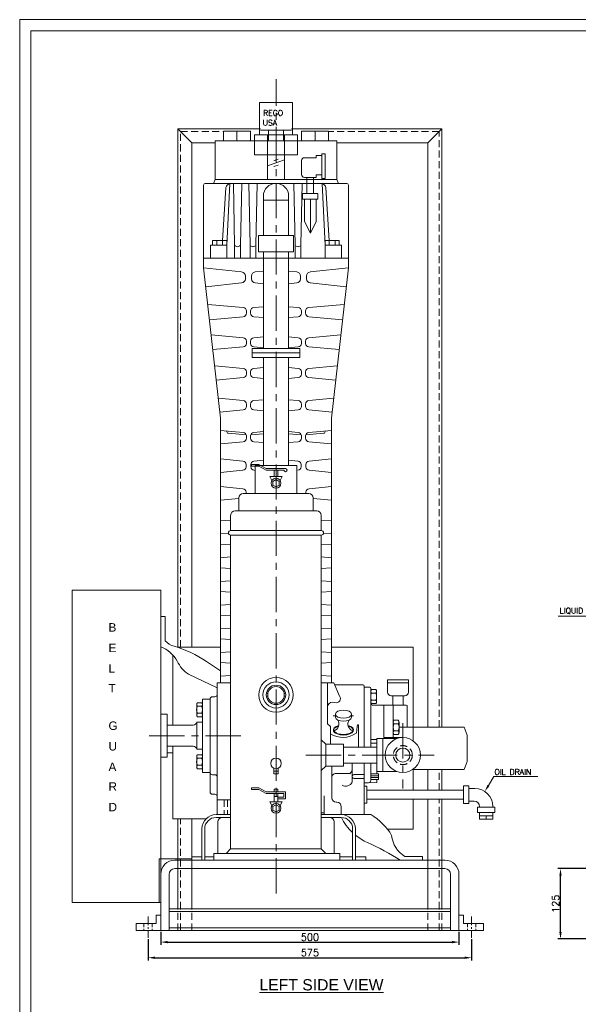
# Model space of a CAD drawing. Extents: x -365 to 4029, y -1522 to 1536.
# Tile 2 of 8: x -365 to 627, y -214 to 1536. Entities that reach past the tile are written whole.
import ezdxf

# ---------------------------------------------------------------- set-up
doc = ezdxf.new("R2010")
doc.units = 0
doc.header["$LTSCALE"] = 50
doc.header["$MEASUREMENT"] = 0
doc.header["$PDMODE"] = 35
doc.linetypes.add('CENTER', pattern=[2, 1.25, -0.25, 0.25, -0.25])
doc.linetypes.add('HIDDEN', pattern=[0.375, 0.25, -0.125])
doc.layers.get('0').update_dxf_attribs({"linetype": 'CONTINUOUS', "lineweight": 20})
doc.layers.get('DEFPOINTS').update_dxf_attribs({"linetype": 'CONTINUOUS', "lineweight": 20})
for name, color, linetype, lineweight in [('CEN', 8, 'CENTER', 18), ('DIM', 1, 'CONTINUOUS', 15), ('DWG', 2, 'CONTINUOUS', 20), ('TEXT', 3, 'CONTINUOUS', 18), ('THICK', 4, 'CONTINUOUS', 20)]:
    doc.layers.add(name, color=color, linetype=linetype, lineweight=lineweight)
doc.layers.add('HIDDEN', color=4, linetype='HIDDEN')
doc.styles.add('ARIAL', font='ARIAL.TTF')
doc.styles.add('ROM', font='romans.shx')
doc.dimstyles.new('DIM', dxfattribs={"dimscale": 5, "dimtxt": 2.5, "dimasz": 2.5, "dimexe": 1, "dimexo": 0.5, "dimgap": 0.5, "dimtad": 1, "dimdec": 0, "dimzin": 0, "dimdsep": 46, "dimtxsty": 'ROM', "dimcen": 1, "dimadec": 0, "dimazin": 0, "dimtfac": 1, "dimtdec": 0, "dimtofl": 0, "dimtmove": 0, "dimatfit": 3, "dimfxl": 0, "dimtolj": 1, "dimtzin": 0, "dimarcsym": 0})

# ---------------------------------------------------------------- blocks, each defined once
blk = doc.blocks.new('*D0')
at = {"layer": 'DEFPOINTS', "color": 0}
for p in [(-114.7, -83.1), (415.3, -83.1), (415.3, -103.7)]:
    blk.add_point(p, dxfattribs=at)
at = {"layer": 'DIM', "color": 0, "lineweight": -2}
for p, q in [((-114.7, -85.6), (-114.7, -108.7)), ((415.3, -85.6), (415.3, -108.7)), ((-102.2, -103.7), (402.8, -103.7))]:
    blk.add_line(p, q, dxfattribs=at)
at = {"layer": 'DIM', "color": 0}
for points in [[(-102.2, -101.6), (-102.2, -105.8), (-114.7, -103.7)], [(402.8, -101.6), (402.8, -105.8), (415.3, -103.7)]]:
    blk.add_solid(points, dxfattribs=at)
at = {"layer": 'DIM', "color": 0, "lineweight": 15, "insert": (150.3, -94.9), "char_height": 12.5, "attachment_point": 5, "style": 'ROM'}
blk.add_mtext('\\A1;500', dxfattribs=at)
blk = doc.blocks.new('*D1')
at = {"layer": 'DEFPOINTS', "color": 0}
for p in [(-137.2, -95.9), (437.8, -95.9), (437.8, -131.4)]:
    blk.add_point(p, dxfattribs=at)
at = {"layer": 'DIM', "color": 0, "lineweight": -2}
for p, q in [((-137.2, -98.4), (-137.2, -136.4)), ((437.8, -98.4), (437.8, -136.4)), ((-124.7, -131.4), (425.3, -131.4))]:
    blk.add_line(p, q, dxfattribs=at)
at = {"layer": 'DIM', "color": 0}
for points in [[(-124.7, -129.3), (-124.7, -133.5), (-137.2, -131.4)], [(425.3, -129.3), (425.3, -133.5), (437.8, -131.4)]]:
    blk.add_solid(points, dxfattribs=at)
at = {"layer": 'DIM', "color": 0, "lineweight": 15, "insert": (150.3, -122.7), "char_height": 12.5, "attachment_point": 5, "style": 'ROM'}
blk.add_mtext('\\A1;575', dxfattribs=at)
blk = doc.blocks.new('*D6')
at = {"layer": 'DEFPOINTS', "color": 0}
for p in [(595.7, 26.9), (644.6, 26.9), (644.6, -98.1)]:
    blk.add_point(p, dxfattribs=at)
at = {"layer": 'DIM', "color": 0, "lineweight": -2}
for p, q in [((642.1, 26.9), (590.7, 26.9)), ((595.7, -85.6), (595.7, 14.4)), ((642.1, -98.1), (590.7, -98.1))]:
    blk.add_line(p, q, dxfattribs=at)
at = {"layer": 'DIM', "color": 0}
for points in [[(593.6, 14.4), (597.8, 14.4), (595.7, 26.9)], [(593.6, -85.6), (597.8, -85.6), (595.7, -98.1)]]:
    blk.add_solid(points, dxfattribs=at)
at = {"layer": 'DIM', "color": 0, "lineweight": 15, "insert": (586.9, -35.6), "char_height": 12.5, "attachment_point": 5, "rotation": 90, "style": 'ROM'}
blk.add_mtext('\\A1;125', dxfattribs=at)

msp = doc.modelspace()

# ---------------------------------------------------------------- linework, layer by layer
at = {"lineweight": 15}
msp.add_lwpolyline([(4029.4, 1535.8), (-365.4, 1535.8), (-365.4, -1522.1), (4029.4, -1522.1)], close=True, dxfattribs=at)
at = {"layer": 'CEN', "lineweight": 15}
for p, q in [((90.1, -17.2), (90.1, 1430.2)), ((315.5, 285.3), (315.5, 169.6)), ((27.4, 263.1), (-142.1, 263.1)), ((143.2, 228.7), (371.1, 228.7))]:
    msp.add_line(p, q, dxfattribs=at)
at = {"layer": 'CEN', "lineweight": 15, "ltscale": 0.25}
for p, q in [((-137.2, -58.2), (-137.2, -95.9)), ((437.8, -58.2), (437.8, -95.9))]:
    msp.add_line(p, q, dxfattribs=at)
at = {"layer": 'DIM', "lineweight": 15}
for p, q in [((789.7, 475.8), (591.8, 475.8)), ((467.7, 174.8), (477.5, 190.6)), ((477.5, 190.6), (555.4, 190.6))]:
    msp.add_line(p, q, dxfattribs=at)
msp.add_lwpolyline([(4009.5, -1502.3), (-345.6, -1502.3), (-345.6, 1515.9), (4009.5, 1515.9)], close=True, dxfattribs=at)
msp.add_solid([(469.5, 173.7), (466, 175.8), (461.2, 164.1)], dxfattribs=at)
at = {"layer": 'DWG', "lineweight": 15}
for p, q in [((60.9, 1331.4), (60.9, 1388.7)), ((60.9, 1388.7), (119.2, 1388.7)), ((119.2, 1331.4), (119.2, 1388.7)), ((-59.5, 1316.9), (-84.5, 1341.9)), ((-84.5, 420.5), (-84.5, 1341.9)), ((62.3, 1341.9), (-84.5, 1341.9)), ((-3.2, 1337.6), (44.5, 1337.6)), ((-3.2, 1320.6), (-3.2, 1337.6)), ((20.7, 1337.6), (20.7, 1320.6)), ((44.5, 1320.6), (44.5, 1337.6)), ((51.9, 1331.4), (128.3, 1331.4)), ((51.9, 1295.3), (51.9, 1331.4)), ((62.3, 1339.2), (117.8, 1339.2)), ((75.1, 1295.3), (75.1, 1331.4)), ((76.5, 1339.2), (76.5, 1320.6)), ((103.6, 1339.2), (103.6, 1320.6)), ((105.1, 1295.3), (105.1, 1331.4)), ((385.1, 1341.9), (117.8, 1341.9)), ((128.3, 1295.3), (128.3, 1331.4)), ((183.3, 1337.6), (135.6, 1337.6)), ((135.6, 1320.6), (135.6, 1337.6)), ((159.5, 1337.6), (159.5, 1320.6)), ((183.3, 1320.6), (183.3, 1337.6)), ((360.1, 1316.9), (385.1, 1341.9)), ((385.1, 278.1), (385.1, 1341.9)), ((-59.5, 420.5), (-59.5, 1316.9)), ((-17.9, 1316.9), (-59.5, 1316.9)), ((-17.9, 1320.6), (-17.9, 1251.9)), ((-17.9, 1320.6), (198, 1320.6)), ((198, 1320.6), (198, 1251.9)), ((360.1, 1316.9), (198, 1316.9)), ((360.1, 278.1), (360.1, 1316.9)), ((51.9, 1295.3), (128.3, 1295.3)), ((75.1, 1251.9), (75.1, 1295.3)), ((105.1, 1251.9), (105.1, 1295.3)), ((171.4, 1297.5), (177.4, 1297.5)), ((171.4, 1297.5), (171.4, 1253.3)), ((177.4, 1297.5), (177.4, 1253.3)), ((135.5, 1260.5), (135.5, 1285.5)), ((140.5, 1290.5), (161.3, 1290.5)), ((161.3, 1290.5), (161.3, 1294.3)), ((171.4, 1294.3), (161.3, 1294.3)), ((-35.5, 1244.9), (215.7, 1244.9)), ((-20.9, 1244.9), (-17.9, 1251.9)), ((-17.9, 1251.9), (198, 1251.9)), ((2.5, 1135.1), (7.9, 1244.9)), ((14.4, 1244.9), (16.6, 1135.1)), ((29.3, 1244.9), (27, 1135.1)), ((41.8, 1244.9), (44, 1135.1)), ((56.7, 1244.9), (54.4, 1135.1)), ((90.1, 1244.9), (90.1, 1214.9)), ((121.7, 1244.9), (124, 1135.1)), ((136.7, 1244.9), (134.4, 1135.1)), ((140.5, 1255.5), (161.3, 1255.5)), ((145.1, 1255.5), (145.1, 1226.8)), ((156.7, 1255.5), (156.7, 1226.8)), ((161.3, 1259.9), (161.3, 1255.5)), ((171.4, 1259.9), (161.3, 1259.9)), ((171.4, 1253.3), (177.4, 1253.3)), ((177.7, 1135.1), (172.3, 1244.9)), ((201, 1244.9), (198, 1251.9)), ((-38.5, 1241.9), (-38.5, 1094.6)), ((-4.7, 1143.4), (1.2, 1237.2)), ((137.4, 1226.8), (164.3, 1226.8)), ((137.4, 1226.8), (137.4, 1216.5)), ((164.3, 1226.8), (164.3, 1216.5)), ((184.8, 1143.4), (178.9, 1237.2)), ((218.7, 1241.9), (218.7, 1094.6)), ((67.6, 1222.4), (67.6, 1152.1)), ((112.6, 1214.9), (67.6, 1214.9)), ((112.6, 1222.4), (112.6, 1152.1)), ((137.4, 1216.5), (164.3, 1216.5)), ((140.5, 1216.5), (140.5, 1177.1)), ((151.7, 1156.4), (151.7, 1216.5)), ((161.6, 1216.5), (161.6, 1177.1)), ((140.5, 1177.1), (151.7, 1156.4)), ((161.6, 1177.1), (151.7, 1156.4)), ((2.5, 1143.4), (-22.5, 1143.4)), ((-22.5, 1135.1), (-22.5, 1143.4)), ((-15.3, 1135.1), (-15.3, 1143.4)), ((-4.7, 1135.1), (-4.7, 1143.4)), ((2.5, 1135.1), (2.5, 1143.4)), ((59, 1123.3), (59, 1152.1)), ((59, 1152.1), (121.2, 1152.1)), ((121.2, 1123.3), (121.2, 1152.1)), ((177.7, 1135.1), (177.7, 1143.4)), ((177.7, 1143.4), (202.6, 1143.4)), ((184.8, 1135.1), (184.8, 1143.4)), ((195.5, 1135.1), (195.5, 1143.4)), ((202.6, 1135.1), (202.6, 1143.4)), ((2.5, 1135.1), (-26.5, 1135.1)), ((-26.5, 1135.1), (-26.5, 1111.8)), ((2.5, 1135.1), (2.5, 1111.8)), ((16.6, 1135.1), (16.6, 1111.8)), ((27, 1135.1), (27, 1111.8)), ((44, 1135.1), (44, 1111.8)), ((54.4, 1135.1), (54.4, 1111.8)), ((59, 1123.3), (121.2, 1123.3)), ((67.6, 1123.3), (67.6, 951.4)), ((112.6, 1123.3), (112.6, 951.4)), ((124, 1135.1), (124, 1111.8)), ((134.4, 1135.1), (134.4, 1111.8)), ((177.7, 1135.1), (177.7, 1111.8)), ((177.7, 1135.1), (206.7, 1135.1)), ((206.7, 1135.1), (206.7, 1111.8)), ((-38.5, 1111.8), (190.2, 1111.8)), ((218.7, 1111.8), (-10.1, 1111.8)), ((-38.5, 1094.6), (29, 1087.4)), ((-8.4, 827.7), (-38.5, 1094.6)), ((67.6, 1088.9), (53.3, 1087.4)), ((112.6, 1088.9), (126.9, 1087.4)), ((218.7, 1094.6), (151.1, 1087.4)), ((188.5, 827.7), (218.7, 1094.6)), ((-34.7, 1061.1), (29, 1068)), ((35.7, 1080.2), (35.7, 1075.1)), ((46.5, 1080.2), (46.5, 1075.1)), ((67.6, 1066.4), (53.3, 1068)), ((112.6, 1066.4), (126.9, 1068)), ((133.6, 1080.2), (133.6, 1075.1)), ((144.4, 1080.2), (144.4, 1075.1)), ((214.9, 1061.1), (151.1, 1068)), ((-31.2, 1029.7), (31.8, 1024.1)), ((37.4, 1018.1), (37.4, 1013.9)), ((44.9, 1018.1), (44.9, 1013.9)), ((67.6, 1025.6), (50.5, 1024.1)), ((112.6, 1025.6), (129.6, 1024.1)), ((135.2, 1018.1), (135.2, 1013.9)), ((142.8, 1018.1), (142.8, 1013.9)), ((211.3, 1029.7), (148.4, 1024.1)), ((-28.1, 1002.5), (31.8, 1007.9)), ((67.6, 1006.4), (50.5, 1007.9)), ((112.6, 1006.4), (129.6, 1007.9)), ((208.3, 1002.5), (148.4, 1007.9)), ((-25.1, 975.7), (31.8, 970.6)), ((37.4, 964.6), (37.4, 960.3)), ((44.9, 964.6), (44.9, 960.3)), ((67.6, 972.1), (50.5, 970.6)), ((112.6, 972.1), (129.6, 970.6)), ((135.2, 964.6), (135.2, 960.3)), ((142.8, 964.6), (142.8, 960.3)), ((205.2, 975.7), (148.4, 970.6)), ((-22.1, 949.4), (31.8, 954.3)), ((132.4, 951.4), (47.7, 951.4)), ((47.7, 951.4), (47.7, 935.4)), ((67.6, 952.8), (50.5, 954.3)), ((112.6, 952.8), (129.6, 954.3)), ((132.4, 951.4), (132.4, 935.4)), ((202.3, 949.4), (148.4, 954.3)), ((132.4, 943.4), (47.7, 943.4)), ((132.4, 935.4), (47.7, 935.4)), ((67.6, 935.4), (67.6, 743.5)), ((112.6, 935.4), (112.6, 743.5)), ((-18.9, 920.8), (31.8, 916.1)), ((37.4, 910.1), (37.4, 905.8)), ((44.9, 910.1), (44.9, 905.8)), ((67.6, 917.6), (50.5, 916.1)), ((112.6, 917.6), (129.6, 916.1)), ((135.2, 910.1), (135.2, 905.8)), ((142.8, 910.1), (142.8, 905.8)), ((199, 920.8), (148.4, 916.1)), ((-16, 895.3), (31.8, 899.8)), ((67.6, 898.2), (50.5, 899.8)), ((112.6, 898.2), (129.6, 899.8)), ((196.1, 895.3), (148.4, 899.8)), ((-12.3, 863), (31.8, 858.7)), ((67.6, 860.4), (50.5, 858.7)), ((112.6, 860.4), (129.6, 858.7)), ((192.5, 863), (148.4, 858.7)), ((-9.6, 838.4), (31.8, 842.5)), ((37.4, 852.7), (37.4, 848.5)), ((44.9, 852.7), (44.9, 848.5)), ((67.6, 840.8), (50.5, 842.5)), ((112.6, 840.8), (129.6, 842.5)), ((135.2, 852.7), (135.2, 848.5)), ((142.8, 852.7), (142.8, 848.5)), ((189.7, 838.4), (148.4, 842.5)), ((-8.4, 827.7), (-8.4, 357.3)), ((188.5, 827.7), (188.5, 357.3)), ((-8.4, 805.9), (31.8, 801.9)), ((188.5, 805.9), (148.4, 801.9)), ((5, 800.6), (37, 797.9)), ((37.4, 795.9), (37.4, 791.7)), ((44.9, 795.9), (44.9, 791.7)), ((67.6, 799.8), (45.2, 797.9)), ((67.6, 803.6), (50.5, 801.9)), ((112.6, 803.6), (129.6, 801.9)), ((112.6, 799.8), (134.9, 797.9)), ((135.2, 795.9), (135.2, 791.7)), ((142.8, 795.9), (142.8, 791.7)), ((175.2, 800.6), (143.1, 797.9)), ((-8.4, 781.7), (31.8, 785.7)), ((67.6, 784), (50.5, 785.7)), ((112.6, 784), (129.6, 785.7)), ((188.5, 781.7), (148.4, 785.7)), ((-8.4, 755.1), (31.4, 751.1)), ((67.6, 752.8), (50.9, 751.1)), ((112.6, 752.8), (129.2, 751.1)), ((188.5, 755.1), (148.8, 751.1)), ((37, 745.1), (37, 740.9)), ((45.3, 745.1), (45.3, 740.9)), ((53.2, 743.5), (127, 743.5)), ((53.2, 693.8), (53.2, 743.5)), ((127, 693.8), (127, 743.5)), ((134.8, 745.1), (134.8, 740.9)), ((143.2, 745.1), (143.2, 740.9)), ((-8.4, 730.9), (31.4, 734.9)), ((53.2, 734.6), (50.9, 734.9)), ((188.5, 730.9), (148.8, 734.9)), ((-8.4, 706.1), (31.4, 702.1)), ((188.5, 706.1), (148.8, 702.1)), ((-8.4, 681.9), (23.8, 684.5)), ((23.8, 662.8), (23.8, 685.8)), ((148.4, 693.8), (31.8, 693.8)), ((37, 696.2), (37, 693.8)), ((143.2, 696.2), (143.2, 693.8)), ((156.4, 662.8), (156.4, 685.8)), ((188.5, 681.9), (156.4, 684.5)), ((9.5, 654.8), (9.5, 627.6)), ((162.6, 662.8), (17.5, 662.8)), ((170.6, 654.8), (170.6, 627.6)), ((-8.4, 646), (9.5, 644.8)), ((188.5, 646), (170.6, 644.8)), ((-8.4, 621.8), (5.6, 622.8)), ((170.6, 627.6), (9.5, 627.6)), ((9.5, 619.6), (9.5, 61.9)), ((170.6, 619.6), (9.5, 619.6)), ((170.6, 619.6), (170.6, 61.9)), ((188.5, 621.8), (174.5, 622.8)), ((-8.4, 603.8), (9.5, 602.6)), ((188.5, 603.8), (170.6, 602.6)), ((-8.4, 579.6), (9.5, 580.9)), ((188.5, 579.6), (170.6, 580.9)), ((-8.4, 561.7), (9.5, 560.4)), ((188.5, 561.7), (170.6, 560.4)), ((-8.4, 537.5), (9.5, 538.7)), ((188.5, 537.5), (170.6, 538.7)), ((-8.4, 519.5), (9.5, 518.3)), ((188.5, 519.5), (170.6, 518.3)), ((-8.4, 495.3), (9.5, 496.5)), ((188.5, 495.3), (170.6, 496.5)), ((-8.4, 477.3), (9.5, 476.1)), ((188.5, 477.3), (170.6, 476.1)), ((-8.4, 453.1), (9.5, 454.4)), ((188.5, 453.1), (170.6, 454.4)), ((-8.4, 420.5), (-85.4, 420.5)), ((-8.4, 435.2), (9.5, 433.9)), ((188.5, 435.2), (170.6, 433.9)), ((188.5, 420.5), (333.7, 420.5)), ((333.7, 420.5), (333.7, 254)), ((-93.5, 406.7), (-93.5, 281.8)), ((-8.4, 411), (9.5, 412.2)), ((188.5, 411), (170.6, 412.2)), ((-8.4, 393), (9.5, 391.8)), ((188.5, 393), (170.6, 391.8)), ((-8.4, 368.8), (9.5, 370)), ((188.5, 368.8), (170.6, 370)), ((9.5, 357.3), (-14.5, 357.3)), ((-14.5, 357.3), (-14.5, 122.9)), ((194.3, 353.4), (244.8, 353.4)), ((288.2, 340.8), (288.2, 362.4)), ((288.2, 362.4), (325.6, 362.4)), ((288.2, 356.9), (325.6, 356.9)), ((325.6, 340.8), (325.6, 362.4)), ((258.6, 342), (258.6, 323.3)), ((259.9, 345.2), (267.5, 345.2)), ((267.5, 338.9), (259.9, 338.9)), ((268.9, 342), (268.9, 323.3)), ((294.8, 334.2), (319, 334.2)), ((297.7, 317.7), (297.7, 334.2)), ((316.1, 317.7), (316.1, 334.2)), ((-50.8, 318.7), (-50.8, 300)), ((-49.5, 321.8), (-41.9, 321.8)), ((-41.9, 315.6), (-49.5, 315.6)), ((-27, 328.4), (-40.6, 328.4)), ((-40.6, 328.4), (-40.6, 197.8)), ((-40.6, 318.7), (-40.6, 300)), ((-27, 328.4), (-27, 163.2)), ((-23, 332.4), (-18.5, 332.4)), ((267.5, 326.4), (259.9, 326.4)), ((259.9, 320.2), (267.5, 320.2)), ((281.7, 317.7), (281.7, 259.9)), ((298.4, 259.9), (298.4, 317.7)), ((323.5, 315.7), (323.5, 278.1)), ((-103.2, 301.4), (-114.7, 301.4)), ((-103.2, 301.4), (-103.2, 224.9)), ((-41.9, 303.1), (-49.5, 303.1)), ((195.8, 298.7), (191.9, 298.7)), ((195.8, 301.4), (195.8, 296)), ((224.2, 301.4), (224.2, 296)), ((224.2, 298.7), (228, 298.7)), ((-56.9, 281.8), (-103.2, 281.8)), ((-50.6, 287.3), (-50.6, 239)), ((-40.6, 287.3), (-50.6, 287.3)), ((-49.5, 296.9), (-41.9, 296.9)), ((298.4, 287.4), (298.4, 268.7)), ((299.8, 290.6), (307.4, 290.6)), ((307.4, 284.3), (299.8, 284.3)), ((308.7, 287.4), (308.7, 268.7)), ((307.4, 271.8), (299.8, 271.8)), ((299.8, 265.6), (307.4, 265.6)), ((308.7, 278.1), (424.3, 278.1)), ((424.3, 278.1), (429.9, 263.9)), ((429.9, 263.9), (429.9, 217.6)), ((178.4, 248.2), (170.6, 256)), ((178.4, 248.2), (210.3, 248.2)), ((178.4, 248.2), (178.4, 209.2)), ((210.3, 248.2), (210.3, 209.2)), ((304.9, 258), (269.4, 258)), ((269.4, 258), (269.4, 199.4)), ((279.8, 258), (279.8, 199.4)), ((281.7, 259.9), (315.2, 259.9)), ((-56.9, 244.4), (-103.2, 244.4)), ((-103.2, 232.9), (-93.5, 232.9)), ((-93.5, 244.4), (-93.5, 115.6)), ((-40.6, 239), (-50.6, 239)), ((-49.5, 229.4), (-41.9, 229.4)), ((210.3, 242.9), (269.4, 242.9)), ((-103.2, 224.9), (-114.7, 224.9)), ((-50.8, 207.5), (-50.8, 226.3)), ((-41.9, 223.1), (-49.5, 223.1)), ((-41.9, 210.7), (-49.5, 210.7)), ((-40.6, 207.5), (-40.6, 226.3)), ((210.3, 214.5), (269.4, 214.5)), ((424.3, 203.4), (429.9, 217.6)), ((-49.5, 204.4), (-41.9, 204.4)), ((-27, 197.8), (-40.6, 197.8)), ((-23, 193.8), (-18.5, 193.8)), ((178.4, 209.2), (170.6, 201.4)), ((178.4, 209.2), (210.3, 209.2)), ((258.6, 195.6), (272.1, 195.6)), ((304.9, 199.4), (269.4, 199.4)), ((269.4, 199.4), (269.4, 195.6)), ((272.1, 195.6), (272.1, 185.5)), ((333.7, 203.4), (333.7, 166.2)), ((333.7, 203.4), (424.3, 203.4)), ((360.1, 166.2), (360.1, 203.4)), ((385.1, 166.2), (385.1, 203.4)), ((269.4, 179.8), (254.6, 179.7)), ((258.6, 192.1), (272.1, 192.1)), ((258.6, 189), (272.1, 189)), ((272.1, 185.5), (258.6, 185.5)), ((269.4, 185.5), (269.4, 179.8)), ((-23, 159.2), (-18.5, 159.2)), ((251.8, 166.2), (423.4, 166.2)), ((423.4, 173.8), (423.4, 142.6)), ((423.4, 173.8), (433, 173.8)), ((433, 173.8), (433, 142.6)), ((433, 169.4), (443.6, 169.4)), ((-14.5, 149.3), (9.5, 149.3)), ((251.8, 150.2), (423.4, 150.2)), ((333.7, 150.2), (333.7, 96.9)), ((360.1, -44.3), (360.1, 150.2)), ((385.1, -44.3), (385.1, 150.2)), ((423.4, 142.6), (433, 142.6)), ((433, 147), (442.3, 147)), ((448.1, 136.4), (448.1, 126.8)), ((479.3, 136.4), (448.1, 136.4)), ((479.3, 126.8), (448.1, 126.8)), ((451.7, 126.8), (451.7, 114.8)), ((451.9, 136.4), (451.9, 137.4)), ((475.5, 136.4), (475.5, 137.5)), ((475.7, 126.8), (475.7, 114.8)), ((479.3, 136.4), (479.3, 126.8)), ((-34.2, 115.6), (-93.5, 115.6)), ((-84.5, -44.3), (-84.5, 115.6)), ((-59.5, -44.3), (-59.5, 115.6)), ((451.7, 120.8), (475.7, 120.8)), ((475.7, 114.8), (451.7, 114.8)), ((463.7, 114.8), (463.7, 120.8)), ((288.2, 96.9), (333.7, 96.9)), ((-20.6, 53.7), (203.8, 53.7)), ((-20.6, 53.7), (-20.6, 41.9)), ((1.3, 53.7), (9.5, 61.9)), ((9.5, 61.9), (170.6, 61.9)), ((178.8, 53.7), (170.6, 61.9)), ((203.8, 53.7), (203.8, 41.9)), ((-89.7, 41.9), (390.3, 41.9)), ((318.9, 48.4), (350.5, 48.4)), ((350.5, 48.4), (350.5, 41.9)), ((-89.7, 26.9), (390.3, 26.9)), ((-114.7, -83.1), (-114.7, 16.9)), ((-99.7, -83.1), (-99.7, 16.9)), ((400.3, -83.1), (400.3, 16.9)), ((415.3, -83.1), (415.3, 16.9)), ((400.3, -44.3), (-99.7, -44.3)), ((400.3, -49.3), (-99.7, -49.3)), ((-123, -70.6), (-123, -55.6)), ((-123, -55.6), (-114.7, -55.6)), ((423.5, -55.6), (415.3, -55.6)), ((423.5, -70.6), (423.5, -55.6)), ((-158.3, -70.6), (-123, -70.6)), ((-158.3, -83.1), (-158.3, -70.6)), ((-158.3, -83.1), (-99.7, -83.1)), ((400.3, -78.1), (-99.7, -78.1)), ((400.3, -83.1), (-99.7, -83.1)), ((458.8, -83.1), (400.3, -83.1)), ((458.8, -70.6), (423.5, -70.6)), ((458.8, -83.1), (458.8, -70.6))]:
    msp.add_line(p, q, dxfattribs=at)
for centre, radius in [((90.1, 335.7), 30.8), ((90.1, 335.7), 23.3), ((315.5, 228.7), 31.2), ((315.5, 228.7), 12.6)]:
    msp.add_circle(centre, radius, dxfattribs=at)
for centre, radius, start, end in [((140.5, 1285.5), 5, 90, 180), ((140.5, 1260.5), 5, 180, 270), ((-35.5, 1241.9), 3, 90, 180), ((11.5, 1235.1), 10.5, 110.3089, 168.278), ((90.1, 1222.4), 22.5, 0, 180), ((168.6, 1235.1), 10.5, 11.722, 69.6911), ((215.7, 1241.9), 3, 0, 90), ((21.8, 1138.3), 6.11, 211.281, 328.719), ((49.2, 1138.3), 6.11, 211.281, 328.719), ((129.2, 1138.3), 6.11, 211.281, 328.719), ((28.5, 1080.2), 7.2, 360, 86.2934), ((53.7, 1080.2), 7.2, 93.7066, 180), ((126.4, 1080.2), 7.2, 360, 86.2934), ((151.6, 1080.2), 7.2, 93.7066, 180), ((28.5, 1075.1), 7.2, 273.7066, 0), ((53.7, 1075.1), 7.2, 180, 266.2934), ((126.4, 1075.1), 7.2, 273.7066, 0), ((151.6, 1075.1), 7.2, 180, 266.2934), ((31.4, 1018.1), 6, 360, 86.2934), ((50.9, 1018.1), 6, 93.7066, 180), ((129.2, 1018.1), 6, 360, 86.2934), ((148.8, 1018.1), 6, 93.7066, 180), ((31.4, 1013.9), 6, 273.7066, 0), ((50.9, 1013.9), 6, 180, 266.2934), ((129.2, 1013.9), 6, 273.7066, 0), ((148.8, 1013.9), 6, 180, 266.2934), ((31.4, 964.6), 6, 360, 86.2934), ((50.9, 964.6), 6, 93.7066, 180), ((129.2, 964.6), 6, 360, 86.2934), ((148.8, 964.6), 6, 93.7066, 180), ((31.4, 960.3), 6, 273.7066, 0), ((50.9, 960.3), 6, 180, 266.2934), ((129.2, 960.3), 6, 273.7066, 0), ((148.8, 960.3), 6, 180, 266.2934), ((31.4, 910.1), 6, 360, 86.2934), ((50.9, 910.1), 6, 93.7066, 180), ((129.2, 910.1), 6, 360, 86.2934), ((148.8, 910.1), 6, 93.7066, 180), ((31.4, 905.8), 6, 273.7066, 0), ((50.9, 905.8), 6, 180, 266.2934), ((129.2, 905.8), 6, 273.7066, 0), ((148.8, 905.8), 6, 180, 266.2934), ((31.4, 852.7), 6, 360, 86.2934), ((50.9, 852.7), 6, 93.7066, 180), ((129.2, 852.7), 6, 360, 86.2934), ((148.8, 852.7), 6, 93.7066, 180), ((31.4, 848.5), 6, 273.7066, 0), ((50.9, 848.5), 6, 180, 266.2934), ((129.2, 848.5), 6, 273.7066, 0), ((148.8, 848.5), 6, 180, 266.2934), ((5.4, 803.2), 2.64, 157.8897, 260.5791), ((31.4, 795.9), 6, 360, 86.2934), ((31.4, 791.7), 6, 273.7066, 0), ((50.9, 795.9), 6, 93.7066, 180), ((50.9, 791.7), 6, 180, 266.2934), ((129.2, 795.9), 6, 360, 86.2934), ((129.2, 791.7), 6, 273.7066, 0), ((148.8, 795.9), 6, 93.7066, 180), ((148.8, 791.7), 6, 180, 266.2934), ((174.7, 803.2), 2.64, 279.4209, 22.1103), ((31, 745.1), 6, 360, 86.2934), ((31, 740.9), 6, 273.7066, 0), ((51.3, 745.1), 6, 93.7066, 180), ((51.3, 740.9), 6, 180, 266.2934), ((128.8, 745.1), 6, 360, 86.2934), ((128.8, 740.9), 6, 273.7066, 0), ((149.2, 745.1), 6, 93.7066, 180), ((149.2, 740.9), 6, 180, 266.2934), ((31, 696.2), 6, 360, 86.2934), ((149.2, 696.2), 6, 93.7066, 180), ((31.8, 685.8), 8, 90, 180), ((148.4, 685.8), 8, 0, 90), ((17.5, 654.8), 8, 90, 180), ((162.6, 654.8), 8, 0, 90), ((9.5, 623.6), 4, 90, 270), ((170.6, 623.6), 4, 270, 90), ((-18.5, 336.4), 4, 270, 0), ((263, 342), 4.37, 134.4206, 225.5794), ((274.1, 332.7), 15.5, 156.2102, 203.7472), ((264.5, 342), 4.37, 314.4206, 45.5794), ((253.4, 332.7), 15.5, 336.2528, 23.7898), ((294.8, 340.8), 6.6, 180, 270), ((319, 340.8), 6.6, 270, 0), ((-46.5, 318.7), 4.37, 134.4206, 225.5794), ((-35.4, 309.3), 15.5, 156.2102, 203.7472), ((-45, 318.7), 4.37, 314.4206, 45.5794), ((-56.1, 309.3), 15.5, 336.2528, 23.7898), ((-23, 328.4), 4, 90, 180), ((263, 323.3), 4.37, 134.4206, 225.5794), ((264.5, 323.3), 4.37, 314.4206, 45.5794), ((321.5, 315.7), 2, 0, 90), ((-46.5, 300), 4.37, 134.4206, 225.5794), ((-45, 300), 4.37, 314.4206, 45.5794), ((-57.5, 288.9), 7.13, 275.1328, 346.6396), ((189.4, 284), 12.6, 287.9424, 33.8723), ((230.5, 284), 12.6, 146.1277, 252.0576), ((302.8, 287.4), 4.37, 134.4206, 225.5794), ((313.9, 278.1), 15.5, 156.2102, 203.7472), ((304.3, 287.4), 4.37, 314.4206, 45.5794), ((293.2, 278.1), 15.5, 336.2528, 23.7898), ((302.8, 268.7), 4.37, 134.4206, 225.5794), ((304.3, 268.7), 4.37, 314.4206, 45.5794), ((-57.5, 237.3), 7.13, 13.3604, 84.8672), ((-46.5, 226.3), 4.37, 134.4206, 225.5794), ((-45, 226.3), 4.37, 314.4206, 45.5794), ((-35.4, 216.9), 15.5, 156.2528, 203.7898), ((-46.5, 207.5), 4.37, 134.4206, 225.5794), ((-56.1, 216.9), 15.5, 336.2102, 23.7472), ((-45, 207.5), 4.37, 314.4206, 45.5794), ((-23, 197.8), 4, 180, 270), ((-18.5, 189.8), 4, 0, 90), ((-23, 163.2), 4, 180, 270), ((-18.5, 155.2), 4, 0, 90), ((443.6, 137.5), 31.9, 0, 90), ((442.3, 137.4), 9.6, 0, 90), ((206.7, 34.1), 102.9, 30.1758, 59.7009), ((292.3, 161), 96.3, 206.6224, 226.6659), ((292.3, 161), 96.3, 230.6304, 245.7757), ((74.1, -328.9), 440, 57.4226, 66.0343), ((346.6, 91.6), 51.3, 186.532, 237.334), ((-89.7, 16.9), 25, 90, 180), ((390.3, 16.9), 25, 0, 90), ((-89.7, 16.9), 10, 90, 180), ((390.3, 16.9), 10, 0, 90)]:
    msp.add_arc(centre, radius, start, end, dxfattribs=at)
msp.add_ellipse((210, 301.4), major_axis=(14.2, 0), ratio=0.506511, dxfattribs=at)
for centre, major_axis, start_param, end_param in [((210, 273.4), (18, 0), 2.044563, 7.380215), ((210, 296), (14.2, 0), 3.141593, 6.283185)]:
    msp.add_ellipse(centre, major_axis=major_axis, ratio=0.506511, start_param=start_param, end_param=end_param, dxfattribs=at)
msp.add_open_spline([(201.5, 280.4), (200.6, 280.2), (199.7, 279.9), (197.3, 278.9), (196.1, 278.1), (194.5, 276.7), (194, 276.2), (193.3, 275), (193.1, 274.4), (193, 273.3), (193, 272.7), (193.4, 271.6), (193.8, 271), (194.8, 269.8), (195.4, 269.3), (197, 268.2), (198, 267.7), (200.1, 266.9), (201.2, 266.5), (204.4, 265.7), (206.4, 265.5), (210.6, 265.3), (212.8, 265.4), (216.8, 266), (218.7, 266.4), (221.7, 267.6), (222.9, 268.2), (224.9, 269.5), (225.6, 270.3), (226.5, 271.5), (226.8, 272.1), (226.9, 272.9), (227, 273.2), (227, 273.4), (227, 274), (226.9, 274.5), (226.4, 275.6), (226, 276.2), (224.9, 277.3), (224.3, 277.8), (222.7, 278.8), (221.8, 279.2), (220.1, 279.9), (219.3, 280.2), (218.5, 280.4)], degree=3, knots=[2.078637, 2.078637, 2.078637, 2.078637, 2.267403, 2.267403, 2.610022, 2.610022, 2.846892, 2.846892, 3.083762, 3.083762, 3.320632, 3.320632, 3.557503, 3.557503, 3.794373, 3.794373, 4.031243, 4.031243, 4.268113, 4.268113, 4.629359, 4.629359, 4.990605, 4.990605, 5.351851, 5.351851, 5.649456, 5.649456, 5.947062, 5.947062, 6.167605, 6.167605, 6.283185, 6.283185, 6.283185, 6.507417, 6.507417, 6.731649, 6.731649, 6.955881, 6.955881, 7.180113, 7.180113, 7.346141, 7.346141, 7.346141, 7.346141], dxfattribs=at)
at = {"layer": 'HIDDEN', "color": 2, "lineweight": 15}
for p, q in [((-79.5, 1336.9), (-3.2, 1336.9)), ((-79.5, 420.5), (-79.5, 1336.9)), ((380.1, 1336.9), (183.3, 1336.9)), ((380, 278.1), (380, 1336.8)), ((380.1, 166.2), (380.1, 203.4)), ((380.1, -44.3), (380.1, 150.2)), ((-79.5, -44.3), (-79.5, 115.6)), ((-84.5, -83.1), (-84.5, -44.3)), ((-79.5, -83.1), (-79.5, -44.3)), ((-59.5, -83.1), (-59.5, -44.3)), ((360.1, -83.1), (360.1, -44.3)), ((380.1, -83.1), (380.1, -44.3)), ((385.1, -83.1), (385.1, -44.3))]:
    msp.add_line(p, q, dxfattribs=at)
at = {"layer": 'HIDDEN', "lineweight": 15}
for p, q in [((-2, 149.3), (-2, 122.9)), ((4, 149.3), (4, 122.9))]:
    msp.add_line(p, q, dxfattribs=at)
at = {"layer": 'HIDDEN', "lineweight": 15, "ltscale": 0.5}
for p, q in [((-144.7, -70.6), (-144.7, -83.1)), ((-129.7, -70.6), (-129.7, -83.1)), ((430.3, -70.6), (430.3, -83.1)), ((445.3, -70.6), (445.3, -83.1))]:
    msp.add_line(p, q, dxfattribs=at)
at = {"layer": 'HIDDEN', "lineweight": 15}
msp.add_circle((315.5, 228.7), 16.9, dxfattribs=at)
at = {"layer": 'THICK', "lineweight": 15}
for p, q in [((105.1, 1286.4), (75.1, 1275.8)), ((93.8, 1287.6), (86.4, 1285)), ((93.8, 1277.2), (86.4, 1274.6)), ((46.8, 745.1), (59.3, 745.1)), ((46.8, 742.2), (46.8, 745.1)), ((46.8, 742.2), (59.3, 742.2)), ((59.3, 745.1), (72.6, 737.9)), ((59.3, 742.2), (72.6, 735)), ((72.6, 737.9), (106.9, 737.9)), ((72.6, 735), (104.2, 735)), ((79.3, 723.6), (100.9, 723.6)), ((82.6, 716.7), (79.3, 723.6)), ((86.6, 723.6), (86.6, 735)), ((93.5, 723.6), (93.5, 735)), ((97.5, 716.7), (100.9, 723.6)), ((-114.7, 475.2), (-106.7, 475.2)), ((-106.7, 475.2), (-106.7, 432)), ((-8.4, 378.6), (-33.5, 394.8)), ((-14.5, 348.5), (-65.5, 372.3)), ((192.6, 357.3), (170.6, 357.3)), ((181.5, 357.3), (181.5, 284.1)), ((192.6, 357.3), (202.9, 333.7)), ((246.8, 351.4), (246.8, 242.9)), ((73, 338.2), (75.5, 338.2)), ((73, 333.2), (75.5, 333.2)), ((107.1, 338.2), (104.6, 338.2)), ((107.1, 333.2), (104.6, 333.2)), ((246.8, 349.3), (256.6, 349.3)), ((258.6, 347.3), (258.6, 242.9)), ((261.7, 317.7), (321.5, 317.7)), ((181.5, 284.1), (186.7, 279.6)), ((236.8, 242.9), (236.8, 282.7)), ((186.7, 279.6), (186.7, 248.2)), ((234.4, 279.6), (232.9, 267.7)), ((269.4, 256.3), (258.6, 256.3)), ((269.4, 250), (258.6, 250)), ((225.4, 214.5), (225.4, 180.9)), ((246.8, 214.5), (246.8, 122.9)), ((258.6, 214.5), (258.6, 183.7)), ((86.3, 205.3), (86.3, 195.5)), ((86.3, 200.1), (93.8, 200.1)), ((86.3, 195.5), (93.8, 195.5)), ((93.8, 205.3), (93.8, 195.5)), ((189.3, 152.8), (189.3, 209.2)), ((195.3, 195.7), (221.1, 195.7)), ((246.8, 194), (228.8, 194)), ((246.8, 187.2), (228.8, 187.2)), ((254.6, 179.7), (246.8, 179.7)), ((46.8, 170.5), (59.3, 170.5)), ((46.8, 167.6), (46.8, 170.5)), ((46.8, 167.6), (59.3, 167.6)), ((59.3, 170.5), (72.6, 163.3)), ((59.3, 167.6), (72.6, 160.4)), ((72.6, 163.3), (107.2, 163.3)), ((72.6, 160.4), (104.2, 160.4)), ((93.5, 168.4), (86.6, 168.4)), ((86.6, 168.4), (86.6, 163.3)), ((86.6, 145.7), (86.6, 160.4)), ((90.1, 163.3), (90.1, 168.4)), ((90.1, 155.4), (90.1, 160.4)), ((93.5, 168.4), (93.5, 163.3)), ((93.5, 145.7), (93.5, 160.4)), ((104.2, 160.4), (104.2, 153.7)), ((107.2, 163.3), (107.2, 150.7)), ((246.8, 173.2), (251.8, 173.2)), ((251.8, 173.2), (251.8, 143.2)), ((79.3, 145.7), (100.9, 145.7)), ((82.6, 138.9), (79.3, 145.7)), ((93.5, 155.4), (86.6, 155.4)), ((104.2, 153.7), (93.5, 153.7)), ((107.2, 150.7), (93.5, 150.7)), ((97.5, 138.9), (100.9, 145.7)), ((175.9, 122.9), (175.9, 156.1)), ((198.2, 144.8), (197.3, 144.8)), ((246.8, 143.2), (251.8, 143.2)), ((9.5, 122.9), (-16.5, 122.9)), ((175.9, 125.8), (170.6, 125.8)), ((170.6, 122.9), (258.6, 122.9)), ((206.2, 122.9), (206.2, 136.8)), ((9.5, 117.9), (-16.5, 117.9)), ((-13.3, 53.7), (-13.3, 109.9)), ((170.6, 117.9), (206.2, 117.9)), ((193.4, 53.7), (193.4, 109.9)), ((-41.5, 97.9), (-41.5, 41.9)), ((-36.5, 97.9), (-36.5, 41.9)), ((226.2, 97.9), (226.2, 41.9)), ((231.2, 97.9), (231.2, 41.9)), ((-59.5, 44.6), (-117.5, 44.6)), ((-117.5, 44.6), (-117.5, -33.1)), ((-41.5, 47.8), (-59.5, 47.8)), ((-20.6, 47.8), (-36.5, 47.8)), ((203.8, 47.8), (226.2, 47.8)), ((231.2, 47.8), (249.9, 47.8)), ((249.9, 47.8), (249.9, 41.9))]:
    msp.add_line(p, q, dxfattribs=at)
for points in [[(84.5, 708.7), (90.1, 705.5), (95.7, 708.7), (95.7, 715.2), (90.1, 718.4), (84.5, 715.2)], [(-114.7, -33.1), (-272.3, -33.1), (-272.3, 521.7), (-114.7, 521.7)], [(84.5, 130.9), (90.1, 127.7), (95.7, 130.9), (95.7, 137.3), (90.1, 140.6), (84.5, 137.3)]]:
    msp.add_lwpolyline(points, close=True, dxfattribs=at)
for centre, radius in [((90.1, 711.9), 8.88), ((90.1, 335.7), 17.2), ((90.1, 335.7), 14.8), ((90.1, 214), 9.45), ((90.1, 134.1), 8.88)]:
    msp.add_circle(centre, radius, dxfattribs=at)
for centre, radius, start, end in [((106.9, 735.1), 2.78, 183.1655, 90), ((-137.3, 365.9), 59.8, 29.7961, 67.7906), ((-83.4, 451.9), 30.7, 220.4966, 255.4721), ((-142.5, 239.9), 189.4, 54.8638, 74.2439), ((-30.8, 422.2), 60.8, 205.8869, 235.1199), ((244.8, 351.4), 2, 0, 90), ((197.5, 329), 7.19, 248.4821, 41.4758), ((256.6, 347.3), 2, 0, 90), ((191.3, 312.5), 10.4, 69.9935, 159.6719), ((261.8, 320.8), 3.16, 184.3333, 270.4616), ((236.9, 280.2), 2.56, 90.909, 192.8715), ((208.8, 302.8), 42.6, 238.7511, 304.3649), ((197.3, 186.8), 9.18, 102.4909, 150.4698), ((215.8, 203.7), 9.62, 303.4132, 354.9594), ((228.8, 190.6), 3.41, 90, 270), ((214.2, 185.6), 12.2, 237.5422, 337.228), ((254.6, 183.7), 4, 270, 0), ((197.3, 152.8), 8, 180, 270), ((198.2, 136.8), 8, 0, 90), ((-16.5, 97.9), 25, 90, 180), ((206.2, 97.9), 25, 0, 90), ((-16.5, 97.9), 20, 90, 180), ((-5.3, 109.9), 8, 90, 180), ((185.4, 109.9), 8, 0, 90), ((206.2, 97.9), 20, 0, 90)]:
    msp.add_arc(centre, radius, start, end, dxfattribs=at)

# ---------------------------------------------------------------- texts
at = {"layer": 'TEXT', "lineweight": 15}
for s, height, style, p in [('REGO', 10, 'ROM', (67.2, 1365.1)), ('USA', 10, 'ROM', (66.4, 1347.6)), ('LIQUID TRAP ASSEMBLY', 10, 'ROM', (594.2, 480.3)), ('B', 15, 'ARIAL', (-207.6, 448.2)), ('E', 15, 'ARIAL', (-207.6, 411.7)), ('L', 15, 'ARIAL', (-207.6, 375.1)), ('T', 15, 'ARIAL', (-207.6, 340.2)), ('G', 15, 'ARIAL', (-207.6, 273.4)), ('U', 15, 'ARIAL', (-207.6, 236.9)), ('A', 15, 'ARIAL', (-207.6, 200.3)), ('OIL DRAIN', 10, 'ROM', (478.3, 193.7)), ('R', 15, 'ARIAL', (-207.6, 165.4)), ('D', 15, 'ARIAL', (-207.6, 128.8)), ('%%uLEFT SIDE VIEW', 20, 'ARIAL', (60.7, -189.5))]:
    msp.add_text(s, height=height, dxfattribs=dict(at, style=style)).set_placement(p)

# ---------------------------------------------------------------- dimensions: what is measured, and where the dimension line sits
at = {"layer": 'DIM', "lineweight": 15}
dim = msp.add_linear_dim(base=(595.7, 26.9), p1=(644.6, -98.1), p2=(644.6, 26.9), angle=90, dimstyle='DIM', dxfattribs=at)
dim.commit()
dim.dimension.update_dxf_attribs({"geometry": '*D6', "text_midpoint": (586.9, -35.6)})
dim = msp.add_linear_dim(base=(415.3, -103.7), p1=(-114.7, -83.1), p2=(415.3, -83.1), text='500', dimstyle='DIM', dxfattribs=at)
dim.commit()
dim.dimension.update_dxf_attribs({"geometry": '*D0', "text_midpoint": (150.3, -94.9)})
dim = msp.add_linear_dim(base=(437.8, -131.4), p1=(-137.2, -95.9), p2=(437.8, -95.9), dimstyle='DIM', dxfattribs=at)
dim.commit()
dim.dimension.update_dxf_attribs({"geometry": '*D1', "text_midpoint": (150.3, -122.7)})

doc.saveas('drawing.dxf')
